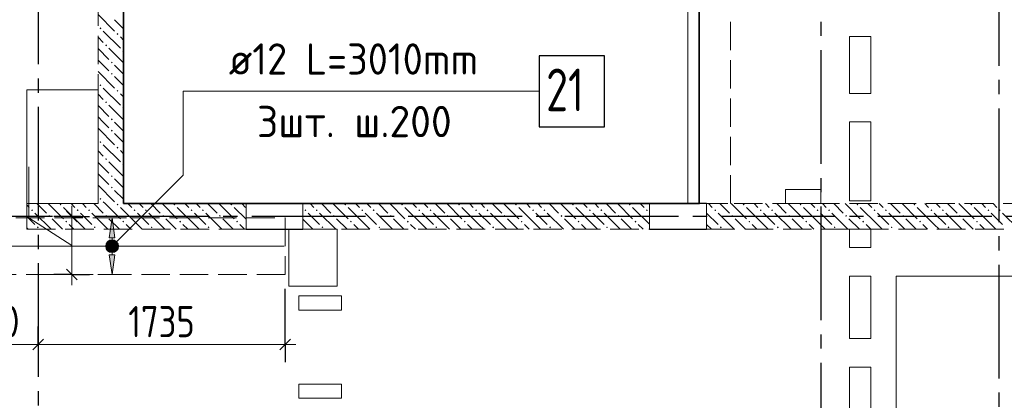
# Model space of a CAD drawing. Header units: millimetres. Extents: x 0 to 32165, y 0 to 42000.
# Tile 6 of 12: x 16194 to 23113, y 23336 to 26014. Entities that reach past the tile are written whole.
import ezdxf

# ---------------------------------------------------------------- set-up
doc = ezdxf.new("R2010")
doc.units = ezdxf.units.MM
doc.linetypes.add('______2', pattern=[270, 200, -70])
doc.linetypes.add('______5', pattern=[1100, 800, -100, 100, -100])
for name, color, linetype, lineweight in [('Standard', 7, 'Continuous', 25), ('ДОП Верх по У', 7, 'Continuous', 25), ('ЖБ Балка Вышележаща', 7, 'Continuous', 25), ('Макрос окна_ макрос двери', 7, 'Continuous', 18), ('Оси', 40, '______5', 18), ('Позиционная метка номер позиции', 7, 'Continuous', 13), ('Примечания', 7, 'Continuous', 25), ('Размерная выноска', 7, 'Continuous', 13)]:
    doc.layers.add(name, color=color, linetype=linetype, lineweight=lineweight)
for name, color, linetype, lineweight, true_color in [('ЖБ Балка Нижележащая', 7, '______2', 25, 0x8c8cff), ('ЖБ Перекрытие верхний уровень', 7, 'Continuous', 25, 0xe0e0ff), ('ЖБ Стена верхний уровень', 7, 'Continuous', 25, 0x006e00)]:
    doc.layers.add(name, color=color, linetype=linetype, lineweight=lineweight, true_color=true_color)
doc.styles.add('GOST 2.304-81', font='txt')
doc.styles.add('ISOCPEUR', font='txt')

msp = doc.modelspace()

# ---------------------------------------------------------------- hatches: boundary and pattern name
at = {"layer": 'ДОП Верх по У', "linetype": 'Continuous', "lineweight": 13, "transparency": 33554687}
for points in [[(16863, 24480), (16843, 24620), (16823, 24480)], [(16805.5, 24420), (16880.5, 24420), (16875.3, 24438.8)], [(16805.5, 24420), (16875.3, 24438.8), (16810.7, 24438.8)], [(16810.7, 24438.8), (16875.3, 24438.8), (16861.7, 24452.2)], [(16810.7, 24438.8), (16861.7, 24452.2), (16824.2, 24452.2)], [(16824.2, 24452.2), (16861.7, 24452.2), (16843, 24457.5)], [(16810.7, 24401.2), (16880.5, 24420), (16805.5, 24420)], [(16810.7, 24401.2), (16875.3, 24401.2), (16880.5, 24420)], [(16824.2, 24387.7), (16875.3, 24401.2), (16810.7, 24401.2)], [(16824.2, 24387.7), (16861.7, 24387.7), (16875.3, 24401.2)], [(16861.7, 24387.7), (16824.2, 24387.7), (16843, 24382.5)]]:
    msp.add_hatch(color=7, dxfattribs=at).paths.add_polyline_path(points)
msp.add_hatch(color=7, dxfattribs=at).paths.add_polyline_path([(16863, 24360), (16843, 24220), (16823, 24360)], flags=16)
at = {"layer": 'ЖБ Стена верхний уровень', "linetype": 'Continuous', "lineweight": 18, "transparency": 33554687}
for points in [[(16754.4, 25953.1), (16760.9, 25959.6), (16767.4, 25953.1), (16760.9, 25946.6)], [(16874.5, 25913.1), (16881, 25919.6), (16887.5, 25913.1), (16881, 25906.6)], [(16794.5, 25833.1), (16801, 25839.6), (16807.5, 25833.1), (16801, 25826.6)], [(16914.5, 25793.1), (16921, 25799.6), (16924, 25796.6), (16924, 25789.7), (16921, 25786.6)], [(16834.5, 25713.1), (16840.9, 25719.6), (16847.4, 25713.1), (16840.9, 25706.6)], [(16834.5, 25633.1), (16840.9, 25639.6), (16847.4, 25633.1), (16840.9, 25626.6)], [(16754.4, 25553.1), (16760.9, 25559.6), (16767.4, 25553.1), (16760.9, 25546.6)], [(16874.5, 25513.1), (16881, 25519.6), (16887.5, 25513.1), (16881, 25506.6)], [(16794.5, 25433.1), (16801, 25439.6), (16807.5, 25433.1), (16801, 25426.6)], [(16914.5, 25393.1), (16921, 25399.6), (16924, 25396.6), (16924, 25389.7), (16921, 25386.6)], [(16834.5, 25313.1), (16840.9, 25319.6), (16847.4, 25313.1), (16840.9, 25306.6)], [(16834.5, 25233.1), (16840.9, 25239.6), (16847.4, 25233.1), (16840.9, 25226.6)], [(16754.4, 25153.1), (16760.9, 25159.6), (16767.4, 25153.1), (16760.9, 25146.6)], [(16874.5, 25113.1), (16881, 25119.6), (16887.5, 25113.1), (16881, 25106.6)], [(16794.5, 25033.1), (16801, 25039.6), (16807.5, 25033.1), (16801, 25026.6)], [(16914.5, 24993.1), (16921, 24999.6), (16924, 24996.6), (16924, 24989.7), (16921, 24986.6)], [(16834.5, 24913.1), (16840.9, 24919.6), (16847.4, 24913.1), (16840.9, 24906.6)], [(16834.5, 24833.1), (16840.9, 24839.6), (16847.4, 24833.1), (16840.9, 24826.6)], [(16474.5, 24713.1), (16481, 24719.6), (16487.5, 24713.1), (16481, 24706.6)], [(16754.4, 24753.1), (16760.9, 24759.6), (16767.4, 24753.1), (16760.9, 24746.6)], [(16874.5, 24713.1), (16881, 24719.6), (16887.5, 24713.1), (16881, 24706.6)], [(17274.5, 24713.1), (17281, 24719.6), (17287.5, 24713.1), (17281, 24706.6)], [(17674.5, 24713.1), (17681, 24719.6), (17687.5, 24713.1), (17681, 24706.6)], [(18474.5, 24713.1), (18481, 24719.6), (18487.5, 24713.1), (18481, 24706.6)], [(18874.5, 24713.1), (18881, 24719.6), (18887.5, 24713.1), (18881, 24706.6)], [(19274.5, 24713.1), (19281, 24719.6), (19287.5, 24713.1), (19281, 24706.6)], [(19674.5, 24713.1), (19681, 24719.6), (19687.5, 24713.1), (19681, 24706.6)], [(20074.5, 24713.1), (20081, 24719.6), (20087.5, 24713.1), (20081, 24706.6)], [(20474.5, 24713.1), (20481, 24719.6), (20487.5, 24713.1), (20481, 24706.6)], [(21274.5, 24713.1), (21281, 24719.6), (21287.5, 24713.1), (21281, 24706.6)], [(21674.5, 24713.1), (21681, 24719.6), (21687.5, 24713.1), (21681, 24706.6)], [(22074.5, 24713.1), (22081, 24719.6), (22087.5, 24713.1), (22081, 24706.6)], [(22474.5, 24713.1), (22481, 24719.6), (22487.5, 24713.1), (22481, 24706.6)], [(22874.5, 24713.1), (22881, 24719.6), (22887.5, 24713.1), (22881, 24706.6)], [(16274.5, 24673.1), (16281, 24679.6), (16287.5, 24673.1), (16281, 24666.6)], [(16394.5, 24633.1), (16401, 24639.6), (16407.5, 24633.1), (16401, 24626.6)], [(16594.5, 24673.1), (16601, 24679.6), (16607.5, 24673.1), (16601, 24666.6)], [(16674.5, 24673.1), (16681, 24679.6), (16687.5, 24673.1), (16681, 24666.6)], [(16794.5, 24633.1), (16801, 24639.6), (16807.5, 24633.1), (16801, 24626.6)], [(16994.5, 24673.1), (17001, 24679.6), (17007.5, 24673.1), (17001, 24666.6)], [(17074.5, 24673.1), (17081, 24679.6), (17087.5, 24673.1), (17081, 24666.6)], [(17194.5, 24633.1), (17201, 24639.6), (17207.5, 24633.1), (17201, 24626.6)], [(17394.5, 24673.1), (17401, 24679.6), (17407.5, 24673.1), (17401, 24666.6)], [(17474.5, 24673.1), (17481, 24679.6), (17487.5, 24673.1), (17481, 24666.6)], [(17594.5, 24633.1), (17601, 24639.6), (17607.5, 24633.1), (17601, 24626.6)], [(18194.5, 24673.1), (18201, 24679.6), (18207.5, 24673.1), (18201, 24666.6)], [(18274.5, 24673.1), (18281, 24679.6), (18287.5, 24673.1), (18281, 24666.6)], [(18394.5, 24633.1), (18401, 24639.6), (18407.5, 24633.1), (18401, 24626.6)], [(18594.5, 24673.1), (18601, 24679.6), (18607.5, 24673.1), (18601, 24666.6)], [(18674.5, 24673.1), (18681, 24679.6), (18687.5, 24673.1), (18681, 24666.6)], [(18794.5, 24633.1), (18801, 24639.6), (18807.5, 24633.1), (18801, 24626.6)], [(18994.5, 24673.1), (19001, 24679.6), (19007.5, 24673.1), (19001, 24666.6)], [(19074.5, 24673.1), (19081, 24679.6), (19087.5, 24673.1), (19081, 24666.6)], [(19194.5, 24633.1), (19201, 24639.6), (19207.5, 24633.1), (19201, 24626.6)], [(19394.5, 24673.1), (19401, 24679.6), (19407.5, 24673.1), (19401, 24666.6)], [(19474.5, 24673.1), (19481, 24679.6), (19487.5, 24673.1), (19481, 24666.6)], [(19594.5, 24633.1), (19601, 24639.6), (19607.5, 24633.1), (19601, 24626.6)], [(19794.5, 24673.1), (19801, 24679.6), (19807.5, 24673.1), (19801, 24666.6)], [(19874.5, 24673.1), (19881, 24679.6), (19887.5, 24673.1), (19881, 24666.6)], [(19994.5, 24633.1), (20001, 24639.6), (20007.5, 24633.1), (20001, 24626.6)], [(20194.5, 24673.1), (20201, 24679.6), (20207.5, 24673.1), (20201, 24666.6)], [(20274.5, 24673.1), (20281, 24679.6), (20287.5, 24673.1), (20281, 24666.6)], [(20394.5, 24633.1), (20401, 24639.6), (20407.5, 24633.1), (20401, 24626.6)], [(20594.5, 24673.1), (20601, 24679.6), (20607.5, 24673.1), (20601, 24666.6)], [(21074.5, 24673.1), (21081, 24679.6), (21087.5, 24673.1), (21081, 24666.6)], [(21194.5, 24633.1), (21201, 24639.6), (21207.5, 24633.1), (21201, 24626.6)], [(21394.5, 24673.1), (21401, 24679.6), (21407.5, 24673.1), (21401, 24666.6)], [(21474.5, 24673.1), (21481, 24679.6), (21487.5, 24673.1), (21481, 24666.6)], [(21594.5, 24633.1), (21601, 24639.6), (21607.5, 24633.1), (21601, 24626.6)], [(21794.5, 24673.1), (21801, 24679.6), (21807.5, 24673.1), (21801, 24666.6)], [(21874.5, 24673.1), (21881, 24679.6), (21887.5, 24673.1), (21881, 24666.6)], [(21994.5, 24633.1), (22001, 24639.6), (22007.5, 24633.1), (22001, 24626.6)], [(22194.5, 24673.1), (22201, 24679.6), (22207.5, 24673.1), (22201, 24666.6)], [(22274.5, 24673.1), (22281, 24679.6), (22287.5, 24673.1), (22281, 24666.6)], [(22394.5, 24633.1), (22401, 24639.6), (22407.5, 24633.1), (22401, 24626.6)], [(22594.5, 24673.1), (22601, 24679.6), (22607.5, 24673.1), (22601, 24666.6)], [(22674.5, 24673.1), (22681, 24679.6), (22687.5, 24673.1), (22681, 24666.6)], [(22794.5, 24633.1), (22801, 24639.6), (22807.5, 24633.1), (22801, 24626.6)], [(22994.5, 24673.1), (23001, 24679.6), (23007.5, 24673.1), (23001, 24666.6)], [(23074.5, 24673.1), (23081, 24679.6), (23087.5, 24673.1), (23081, 24666.6)], [(16514.5, 24593.1), (16521, 24599.6), (16527.5, 24593.1), (16521, 24586.6)], [(16914.5, 24593.1), (16921, 24599.6), (16927.5, 24593.1), (16921, 24586.6)], [(17314.5, 24593.1), (17321, 24599.6), (17327.5, 24593.1), (17321, 24586.6)], [(17714.5, 24593.1), (17721, 24599.6), (17727.5, 24593.1), (17721, 24586.6)], [(18514.5, 24593.1), (18521, 24599.6), (18527.5, 24593.1), (18521, 24586.6)], [(18914.5, 24593.1), (18921, 24599.6), (18927.4, 24593.1), (18921, 24586.6)], [(19314.5, 24593.1), (19321, 24599.6), (19327.4, 24593.1), (19321, 24586.6)], [(19714.5, 24593.1), (19721, 24599.6), (19727.4, 24593.1), (19721, 24586.6)], [(20114.5, 24593.1), (20121, 24599.6), (20127.4, 24593.1), (20121, 24586.6)], [(20514.5, 24593.1), (20521, 24599.6), (20527.4, 24593.1), (20521, 24586.6)], [(21314.5, 24593.1), (21321, 24599.6), (21327.4, 24593.1), (21321, 24586.6)], [(21714.5, 24593.1), (21721, 24599.6), (21727.4, 24593.1), (21721, 24586.6)], [(22114.5, 24593.1), (22121, 24599.6), (22127.4, 24593.1), (22121, 24586.6)], [(22514.5, 24593.1), (22521, 24599.6), (22527.4, 24593.1), (22521, 24586.6)], [(22914.5, 24593.1), (22921, 24599.6), (22927.4, 24593.1), (22921, 24586.6)], [(16314.5, 24553.1), (16321, 24559.6), (16327.5, 24553.1), (16321, 24546.6)], [(16714.5, 24553.1), (16721, 24559.6), (16727.5, 24553.1), (16721, 24546.6)], [(17114.5, 24553.1), (17121, 24559.6), (17127.5, 24553.1), (17121, 24546.6)], [(17514.5, 24553.1), (17521, 24559.6), (17527.5, 24553.1), (17521, 24546.6)], [(18314.5, 24553.1), (18321, 24559.6), (18327.5, 24553.1), (18321, 24546.6)], [(18714.5, 24553.1), (18721, 24559.6), (18727.4, 24553.1), (18721, 24546.6)], [(19114.5, 24553.1), (19121, 24559.6), (19127.4, 24553.1), (19121, 24546.6)], [(19514.5, 24553.1), (19521, 24559.6), (19527.4, 24553.1), (19521, 24546.6)], [(19914.5, 24553.1), (19921, 24559.6), (19927.4, 24553.1), (19921, 24546.6)], [(20314.5, 24553.1), (20321, 24559.6), (20327.4, 24553.1), (20321, 24546.6)], [(21114.5, 24553.1), (21121, 24559.6), (21127.4, 24553.1), (21121, 24546.6)], [(21514.5, 24553.1), (21521, 24559.6), (21527.4, 24553.1), (21521, 24546.6)], [(21914.5, 24553.1), (21921, 24559.6), (21927.4, 24553.1), (21921, 24546.6)], [(22314.5, 24553.1), (22321, 24559.6), (22327.4, 24553.1), (22321, 24546.6)], [(22714.5, 24553.1), (22721, 24559.6), (22727.4, 24553.1), (22721, 24546.6)]]:
    msp.add_hatch(color=7, dxfattribs=at).paths.add_polyline_path(points, flags=16)
at = {"layer": 'Позиционная метка номер позиции', "linetype": 'Continuous', "lineweight": 13, "transparency": 33554687}
for points in [[(16799.7, 24431.5), (16874.8, 24388.2), (16811.2, 24451.8)], [(16799.7, 24408.5), (16854.5, 24376.7), (16799.7, 24431.5)], [(16799.7, 24431.5), (16854.5, 24376.7), (16874.8, 24388.2)], [(16811.2, 24451.8), (16886.3, 24408.5), (16831.5, 24463.3)], [(16811.2, 24451.8), (16874.8, 24388.2), (16886.3, 24408.5)], [(16831.5, 24463.3), (16886.3, 24408.5), (16886.3, 24431.5)], [(16831.5, 24463.3), (16886.3, 24431.5), (16854.5, 24463.3)], [(16854.5, 24463.3), (16886.3, 24431.5), (16874.8, 24451.8)], [(16831.5, 24376.7), (16799.7, 24408.5), (16811.2, 24388.2)], [(16799.7, 24408.5), (16831.5, 24376.7), (16854.5, 24376.7)]]:
    msp.add_hatch(color=7, dxfattribs=at).paths.add_polyline_path(points)

# ---------------------------------------------------------------- linework, layer by layer
at = {"layer": 'Standard', "color": 7, "linetype": 'Continuous', "lineweight": 13, "transparency": 33554687}
for p, q in [((16257.9, 24620), (16257.9, 24979.7)), ((16559, 24630), (16559, 24705)), ((16559, 24425), (16257.9, 24620)), ((16559, 24220), (16559, 24630)), ((16559, 24220), (16559, 24145)), ((15724, 23729.5), (16324, 23729.5)), ((16324, 23729.5), (18059, 23729.5)), ((18059, 23729.5), (18134, 23729.5))]:
    msp.add_line(p, q, dxfattribs=at)
at = {"layer": 'Standard', "color": 7, "linetype": 'Continuous', "lineweight": 25, "transparency": 33554687}
for p, q in [((16596.5, 24592.5), (16521.5, 24667.5)), ((16596.5, 24182.5), (16521.5, 24257.5)), ((16286.5, 23692), (16361.5, 23767)), ((18021.5, 23692), (18096.5, 23767))]:
    msp.add_line(p, q, dxfattribs=at)
at = {"layer": 'Standard', "color": 251, "linetype": 'Continuous', "lineweight": -3, "true_color": 0x656565, "transparency": 33554687}
for p, q in [((16559, 24630), (16434, 24630)), ((16559, 24630), (16684, 24630)), ((16559, 24630), (16559, 24630)), ((16559, 24220), (16434, 24220)), ((16559, 24220), (16684, 24220)), ((16559, 24220), (16559, 24220)), ((18059, 23729.5), (18059, 24120)), ((16324, 23729.5), (16324, 23854.5)), ((18059, 23729.5), (18059, 23854.5)), ((16324, 23729.5), (16324, 23604.5)), ((16324, 23729.5), (16324, 23729.5)), ((18059, 23729.5), (18059, 23604.5))]:
    msp.add_line(p, q, dxfattribs=at)
at = {"layer": 'ДОП Верх по У', "color": 7, "linetype": 'Continuous', "lineweight": 13, "transparency": 33554687}
msp.add_line((17643, 25510), (19685, 25510), dxfattribs=at)
at = {"layer": 'ДОП Верх по У', "color": 251, "linetype": 'Continuous', "lineweight": 13, "true_color": 0x494949, "transparency": 33554687}
for p, q in [((16843, 24620), (16743, 24620)), ((16843, 24620), (16823, 24480)), ((16863, 24480), (16843, 24620)), ((16843, 24620), (16943, 24620)), ((16843, 24620), (16843, 24620)), ((16823, 24480), (16863, 24480)), ((16843, 24450), (16843, 24480)), ((16805.5, 24420), (16805.5, 24420)), ((16843, 24220), (16823, 24360)), ((16823, 24360), (16863, 24360)), ((16843, 24360), (16843, 24390)), ((16863, 24360), (16843, 24220)), ((16880.5, 24420), (16880.5, 24420)), ((16843, 24220), (16743, 24220)), ((16843, 24220), (16943, 24220)), ((16843, 24220), (16843, 24220))]:
    msp.add_line(p, q, dxfattribs=at)
at = {"layer": 'ДОП Верх по У', "color": 7, "linetype": 'Continuous', "lineweight": 18, "transparency": 33554687}
msp.add_line((15633, 24420), (18053, 24420), dxfattribs=at)
at = {"layer": 'ДОП Верх по У', "color": 7, "linetype": 'Continuous', "lineweight": 25, "transparency": 33554687}
msp.add_lwpolyline([(19843, 25260), (20303, 25260), (20303, 25760), (19843, 25760), (19843, 25260)], dxfattribs=at)
at = {"layer": 'ДОП Верх по У', "color": 251, "linetype": 'Continuous', "lineweight": 13, "true_color": 0x494949, "transparency": 33554687}
msp.add_circle((16843, 24420), 37.5, dxfattribs=at)
at = {"layer": 'ЖБ Балка Вышележаща', "color": 7, "linetype": 'Continuous', "lineweight": 18, "transparency": 33554687}
for p, q in [((20889, 27250), (20889, 24720)), ((20889, 24720), (20969, 24720))]:
    msp.add_line(p, q, dxfattribs=at)
at = {"layer": 'ЖБ Балка Нижележащая', "color": 251, "linetype": '______2', "lineweight": 18, "true_color": 0x656565, "transparency": 33554687}
for p, q in [((20969, 27250), (20969, 24720)), ((21189, 24720), (21189, 27250)), ((20969, 24720), (21189, 24720))]:
    msp.add_line(p, q, dxfattribs=at)
at = {"layer": 'ЖБ Перекрытие верхний уровень', "color": 7, "linetype": 'Continuous', "lineweight": 18, "transparency": 33554687}
for p, q in [((20969, 24720), (20969, 27250)), ((16924, 26015), (16924, 24720)), ((22024, 25495), (22024, 25895)), ((22024, 25895), (22174, 25895)), ((22174, 25895), (22174, 25495)), ((16744, 25520), (16244, 25520)), ((16244, 25520), (16244, 24720)), ((16744, 24720), (16744, 25520)), ((22174, 25495), (22024, 25495)), ((22024, 24740), (22024, 25295)), ((22024, 25295), (22174, 25295)), ((22174, 25295), (22174, 24740)), ((21824, 24820), (21574, 24820)), ((21574, 24820), (21574, 24720)), ((21824, 24720), (21824, 24820)), ((16244, 24720), (16744, 24720)), ((16924, 24720), (20969, 24720)), ((21574, 24720), (21824, 24720)), ((22174, 24740), (22024, 24740)), ((18424, 24540), (18084, 24540)), ((18084, 24540), (18084, 24140)), ((18424, 24140), (18424, 24540)), ((22024, 24410), (22024, 24540)), ((22024, 24540), (22174, 24540)), ((22174, 24540), (22174, 24410)), ((22174, 24410), (22024, 24410)), ((22024, 23770), (22024, 24210)), ((22024, 24210), (22174, 24210)), ((22174, 24210), (22174, 23770)), ((22354, 17930), (22354, 24210)), ((22354, 24210), (26324, 24210)), ((18084, 24140), (18424, 24140)), ((18454, 24070), (18154, 24070)), ((18154, 24070), (18154, 23970)), ((18454, 23970), (18454, 24070)), ((18154, 23970), (18454, 23970)), ((22174, 23770), (22024, 23770)), ((22024, 23170), (22024, 23570)), ((22024, 23570), (22174, 23570)), ((22174, 23570), (22174, 23170)), ((18454, 23450), (18154, 23450)), ((18154, 23450), (18154, 23350)), ((18454, 23350), (18454, 23450)), ((18154, 23350), (18454, 23350))]:
    msp.add_line(p, q, dxfattribs=at)
at = {"layer": 'ЖБ Стена верхний уровень', "color": 251, "linetype": '______2', "lineweight": 13, "true_color": 0x656565, "transparency": 33554687}
for p, q in [((16744, 27250), (16744, 24720)), ((16924, 24720), (16924, 26015)), ((16744, 24720), (16244, 24720)), ((16244, 24720), (16244, 24540)), ((17784, 24720), (16924, 24720)), ((17784, 24720), (17784, 24540)), ((18184, 24540), (18184, 24720)), ((20619, 24720), (18184, 24720)), ((20619, 24720), (20619, 24540)), ((21019, 24540), (21019, 24720)), ((23844, 24720), (21019, 24720)), ((16244, 24540), (17784, 24540)), ((18184, 24540), (20619, 24540)), ((21019, 24540), (23844, 24540))]:
    msp.add_line(p, q, dxfattribs=at)
at = {"layer": 'ЖБ Стена верхний уровень', "color": 9, "linetype": 'Continuous', "lineweight": 18, "true_color": 0xc7c7c7, "transparency": 33554687}
for p, q in [((16744, 26050.1), (16860.9, 25933.1)), ((16860.9, 26013.1), (16924, 25950.1)), ((16744, 25890.1), (16781, 25853.1)), ((16781, 25933.1), (16901, 25813.1)), ((16924, 25870.1), (16901, 25893.1)), ((16744, 25810.1), (16821, 25733.1)), ((16924, 25710.1), (16821, 25813.1)), ((16781, 25693.1), (16744, 25730.1)), ((16821, 25653.1), (16781, 25693.1)), ((16860.9, 25693.1), (16924, 25630.1)), ((16744, 25650.1), (16860.9, 25533.1)), ((16860.9, 25613.1), (16924, 25550.1)), ((16781, 25533.1), (16901, 25413.1)), ((16744, 25490.1), (16781, 25453.1)), ((16924, 25470.1), (16901, 25493.1)), ((16744, 25410.1), (16821, 25333.1)), ((16924, 25310.1), (16821, 25413.1)), ((16781, 25293.1), (16744, 25330.1)), ((16821, 25253.1), (16781, 25293.1)), ((16860.9, 25293.1), (16924, 25230.1)), ((16744, 25250.1), (16860.9, 25133.1)), ((16860.9, 25213.1), (16924, 25150.1)), ((16781, 25133.1), (16901, 25013.1)), ((16744, 25090.1), (16781, 25053.1)), ((16924, 25070.1), (16901, 25093.1)), ((16744, 25010.1), (16821, 24933.1)), ((16924, 24910.1), (16821, 25013.1)), ((16781, 24893.1), (16744, 24930.1)), ((16744, 24850.1), (16860.9, 24733.1)), ((16821, 24853.1), (16781, 24893.1)), ((16860.9, 24893.1), (16924, 24830.1)), ((16860.9, 24813.1), (16924, 24750.1)), ((16260.9, 24693.1), (16244, 24710.1)), ((16314.1, 24720), (16381, 24653.1)), ((16394.1, 24720), (16501, 24613.1)), ((16554.1, 24720), (16581, 24693.1)), ((16660.9, 24693.1), (16634.1, 24720)), ((16714.1, 24720), (16781, 24653.1)), ((16781, 24733.1), (16794.1, 24720)), ((16794.1, 24720), (16901, 24613.1)), ((16954.1, 24720), (16981, 24693.1)), ((17060.9, 24693.1), (17034.1, 24720)), ((17114.1, 24720), (17181, 24653.1)), ((17194.1, 24720), (17301, 24613.1)), ((17354.1, 24720), (17381, 24693.1)), ((17460.9, 24693.1), (17434.1, 24720)), ((17514.1, 24720), (17581, 24653.1)), ((17594.1, 24720), (17701, 24613.1)), ((17754.1, 24720), (17781, 24693.1)), ((18260.9, 24693.1), (18234.1, 24720)), ((18314.1, 24720), (18381, 24653.1)), ((18394.1, 24720), (18501, 24613.1)), ((18554.1, 24720), (18581, 24693.1)), ((18660.9, 24693.1), (18634.1, 24720)), ((18714.1, 24720), (18781, 24653.1)), ((18794.1, 24720), (18901, 24613.1)), ((18954.1, 24720), (18981, 24693.1)), ((19060.9, 24693.1), (19034.1, 24720)), ((19114.1, 24720), (19181, 24653.1)), ((19194.1, 24720), (19301, 24613.1)), ((19354.1, 24720), (19381, 24693.1)), ((19460.9, 24693.1), (19434.1, 24720)), ((19514.1, 24720), (19581, 24653.1)), ((19594.1, 24720), (19701, 24613.1)), ((19754.1, 24720), (19781, 24693.1)), ((19860.9, 24693.1), (19834.1, 24720)), ((19914.1, 24720), (19981, 24653.1)), ((19994.1, 24720), (20101, 24613.1)), ((20154.1, 24720), (20181, 24693.1)), ((20260.9, 24693.1), (20234.1, 24720)), ((20314.1, 24720), (20381, 24653.1)), ((20394.1, 24720), (20501, 24613.1)), ((20554.1, 24720), (20581, 24693.1)), ((21060.9, 24693.1), (21034.1, 24720)), ((21114.1, 24720), (21181, 24653.1)), ((21194.1, 24720), (21301, 24613.1)), ((21354.1, 24720), (21381, 24693.1)), ((21460.9, 24693.1), (21434.1, 24720)), ((21514.1, 24720), (21581, 24653.1)), ((21594.1, 24720), (21701, 24613.1)), ((21754.1, 24720), (21781, 24693.1)), ((21860.9, 24693.1), (21834.1, 24720)), ((21914.1, 24720), (21981, 24653.1)), ((21994.1, 24720), (22101, 24613.1)), ((22154.1, 24720), (22181, 24693.1)), ((22260.9, 24693.1), (22234.1, 24720)), ((22314.1, 24720), (22381, 24653.1)), ((22394.1, 24720), (22501, 24613.1)), ((22554.1, 24720), (22581, 24693.1)), ((22660.9, 24693.1), (22634.1, 24720)), ((22714.1, 24720), (22781, 24653.1)), ((22794.1, 24720), (22901, 24613.1)), ((22954.1, 24720), (22981, 24693.1)), ((23060.9, 24693.1), (23034.1, 24720)), ((16621, 24573.1), (16501, 24693.1)), ((16621, 24653.1), (16701, 24573.1)), ((17021, 24573.1), (16901, 24693.1)), ((17021, 24653.1), (17101, 24573.1)), ((17421, 24573.1), (17301, 24693.1)), ((17421, 24653.1), (17501, 24573.1)), ((17784, 24610.1), (17701, 24693.1)), ((18221, 24653.1), (18301, 24573.1)), ((18621, 24573.1), (18501, 24693.1)), ((18621, 24653.1), (18701, 24573.1)), ((19021, 24573.1), (18901, 24693.1)), ((19021, 24653.1), (19101, 24573.1)), ((19421, 24573.1), (19301, 24693.1)), ((19421, 24653.1), (19501, 24573.1)), ((19821, 24573.1), (19701, 24693.1)), ((19821, 24653.1), (19901, 24573.1)), ((20221, 24573.1), (20101, 24693.1)), ((20221, 24653.1), (20301, 24573.1)), ((20619, 24575.1), (20501, 24693.1)), ((21021, 24653.1), (21101, 24573.1)), ((21101, 24653.1), (21214.1, 24540)), ((21421, 24573.1), (21301, 24693.1)), ((21421, 24653.1), (21501, 24573.1)), ((21501, 24653.1), (21614.1, 24540)), ((21821, 24573.1), (21701, 24693.1)), ((21821, 24653.1), (21901, 24573.1)), ((21901, 24653.1), (22014.1, 24540)), ((22221, 24573.1), (22101, 24693.1)), ((22221, 24653.1), (22301, 24573.1)), ((22301, 24653.1), (22414.1, 24540)), ((22621, 24573.1), (22501, 24693.1)), ((22621, 24653.1), (22701, 24573.1)), ((22701, 24653.1), (22814.1, 24540)), ((23021, 24573.1), (22901, 24693.1)), ((23021, 24653.1), (23101, 24573.1)), ((23101, 24653.1), (23214.1, 24540)), ((16244, 24630.1), (16301, 24573.1)), ((18221, 24573.1), (18184, 24610.1)), ((21021, 24573.1), (21019, 24575.1)), ((21021, 24573.1), (21054.1, 24540)), ((21294.1, 24540), (21221, 24613.1)), ((21340.9, 24573.1), (21374.1, 24540)), ((21421, 24573.1), (21454.1, 24540)), ((21694.1, 24540), (21621, 24613.1)), ((21740.9, 24573.1), (21774.1, 24540)), ((21821, 24573.1), (21854.1, 24540)), ((22094.1, 24540), (22021, 24613.1)), ((22140.9, 24573.1), (22174.1, 24540)), ((22221, 24573.1), (22254.1, 24540)), ((22494.1, 24540), (22421, 24613.1)), ((22540.9, 24573.1), (22574.1, 24540)), ((22621, 24573.1), (22654.1, 24540)), ((22894.1, 24540), (22821, 24613.1)), ((22940.9, 24573.1), (22974.1, 24540)), ((23021, 24573.1), (23054.1, 24540))]:
    msp.add_line(p, q, dxfattribs=at)
for points in [[(16301, 24653.1), (16414.1, 24540), (16414.1, 24540), (16414.1, 24540), (16414.1, 24540)], [(16701, 24653.1), (16814.1, 24540), (16814.1, 24540), (16814.1, 24540), (16814.1, 24540)], [(17101, 24653.1), (17214.1, 24540), (17214.1, 24540), (17214.1, 24540), (17214.1, 24540)], [(17501, 24653.1), (17614.1, 24540), (17614.1, 24540), (17614.1, 24540), (17614.1, 24540)], [(18301, 24653.1), (18414.1, 24540), (18414.1, 24540)], [(18701, 24653.1), (18814.1, 24540), (18814.1, 24540)], [(19101, 24653.1), (19214.1, 24540), (19214.1, 24540)], [(19501, 24653.1), (19614.1, 24540), (19614.1, 24540)], [(19901, 24653.1), (20014.1, 24540), (20014.1, 24540)], [(20301, 24653.1), (20414.1, 24540), (20414.1, 24540)], [(16494.1, 24540), (16494.1, 24540), (16494.1, 24540), (16494.1, 24540), (16421, 24613.1)], [(16540.9, 24573.1), (16574.1, 24540), (16574.1, 24540), (16574.1, 24540), (16574.1, 24540)], [(16621, 24573.1), (16654.1, 24540), (16654.1, 24540), (16654.1, 24540), (16654.1, 24540)], [(16894.1, 24540), (16894.1, 24540), (16894.1, 24540), (16894.1, 24540), (16821, 24613.1)], [(16940.9, 24573.1), (16974.1, 24540), (16974.1, 24540), (16974.1, 24540), (16974.1, 24540)], [(17021, 24573.1), (17054.1, 24540), (17054.1, 24540), (17054.1, 24540), (17054.1, 24540)], [(17294.1, 24540), (17294.1, 24540), (17294.1, 24540), (17294.1, 24540), (17221, 24613.1)], [(17340.9, 24573.1), (17374.1, 24540), (17374.1, 24540), (17374.1, 24540), (17374.1, 24540)], [(17421, 24573.1), (17454.1, 24540), (17454.1, 24540), (17454.1, 24540), (17454.1, 24540)], [(17694.1, 24540), (17694.1, 24540), (17694.1, 24540), (17694.1, 24540), (17621, 24613.1)], [(17740.9, 24573.1), (17774.1, 24540), (17774.1, 24540), (17774.1, 24540), (17774.1, 24540)], [(18221, 24573.1), (18254.1, 24540), (18254.1, 24540)], [(18494.1, 24540), (18494.1, 24540), (18421, 24613.1)], [(18540.9, 24573.1), (18574.1, 24540), (18574.1, 24540)], [(18621, 24573.1), (18654.1, 24540), (18654.1, 24540)], [(18894.1, 24540), (18894.1, 24540), (18821, 24613.1)], [(18940.9, 24573.1), (18974.1, 24540), (18974.1, 24540)], [(19021, 24573.1), (19054.1, 24540), (19054.1, 24540)], [(19294.1, 24540), (19294.1, 24540), (19221, 24613.1)], [(19340.9, 24573.1), (19374.1, 24540), (19374.1, 24540)], [(19421, 24573.1), (19454.1, 24540), (19454.1, 24540)], [(19694.1, 24540), (19694.1, 24540), (19621, 24613.1)], [(19740.9, 24573.1), (19774.1, 24540), (19774.1, 24540)], [(19821, 24573.1), (19854.1, 24540), (19854.1, 24540)], [(20094.1, 24540), (20094.1, 24540), (20021, 24613.1)], [(20140.9, 24573.1), (20174.1, 24540), (20174.1, 24540)], [(20221, 24573.1), (20254.1, 24540), (20254.1, 24540)], [(20494.1, 24540), (20494.1, 24540), (20421, 24613.1)], [(20540.9, 24573.1), (20574.1, 24540), (20574.1, 24540)], [(16244, 24550.1), (16254.1, 24540), (16254.1, 24540), (16254.1, 24540), (16254.1, 24540)]]:
    msp.add_lwpolyline(points, dxfattribs=at)
at = {"layer": 'Макрос окна_ макрос двери', "color": 7, "linetype": 'Continuous', "lineweight": -3, "transparency": 33554687}
for p, q in [((18184, 24720), (17784, 24720)), ((21019, 24720), (20619, 24720)), ((17784, 24540), (18184, 24540)), ((20619, 24540), (21019, 24540))]:
    msp.add_line(p, q, dxfattribs=at)
at = {"layer": 'Оси', "color": 8, "linetype": '______5', "lineweight": -3, "transparency": 33554687}
for p, q in [((21824, 40100), (21824, 15930)), ((16324, 39700), (16324, 15930)), ((23074, 33090), (23074, 15930)), ((27424, 24630), (3600, 24630))]:
    msp.add_line(p, q, dxfattribs=at)
at = {"layer": 'Позиционная метка номер позиции', "color": 7, "linetype": 'Continuous', "lineweight": 13, "transparency": 33554687}
for p, q in [((16811.2, 24451.8), (16811.2, 24451.8)), ((16874.8, 24451.8), (16874.8, 24451.8)), ((16811.2, 24388.2), (16811.2, 24388.2)), ((16874.8, 24388.2), (16874.8, 24388.2))]:
    msp.add_line(p, q, dxfattribs=at)
msp.add_lwpolyline([(16843, 24420), (17343, 24920), (17343, 25510), (19843, 25510)], dxfattribs=at)
msp.add_circle((16843, 24420), 45, dxfattribs=at)
at = {"layer": 'Примечания', "color": 7, "linetype": '______2', "lineweight": 18, "transparency": 33554687}
for p, q in [((15627, 24620), (18059, 24620)), ((18059, 24620), (18059, 24220)), ((18059, 24220), (15627, 24220))]:
    msp.add_line(p, q, dxfattribs=at)
at = {"layer": 'Размерная выноска', "color": 7, "linetype": 'Continuous', "lineweight": 35, "transparency": 33554687}
msp.add_lwpolyline([(16924, 24720), (20969, 24720), (20969, 27250), (20864, 27250), (20864, 29180), (16424, 29180), (16424, 27430), (16924, 27430), (16924, 24720)], dxfattribs=at)

# ---------------------------------------------------------------- texts
at = {"layer": 'Standard', "color": 7, "linetype": 'Continuous', "lineweight": 25, "transparency": 33554687, "char_height": 220, "attachment_point": 7, "style": 'GOST 2.304-81'}
for s, insert, width in [('600', (15820.7, 23779.5), 531.967), ('1735', (16957, 23779.6), 594.589)]:
    msp.add_mtext(s, dxfattribs=dict(at, insert=insert, width=width))
at = {"layer": 'ДОП Верх по У', "color": 7, "linetype": 'Continuous', "lineweight": 13, "transparency": 33554687, "attachment_point": 7, "style": 'ISOCPEUR'}
for s, insert, char_height, width in [('\\W0.94;ø12 L=3010mm ', (17663, 25627.3), 220, 2104.383), ('\\W0.75;21', (19893, 25370), 300, 472.289), ('\\W0.97;3шт. ш.200 ', (17861, 25187.3), 220, 1712.331)]:
    msp.add_mtext(s, dxfattribs=dict(at, insert=insert, char_height=char_height, width=width))

doc.saveas('drawing.dxf')
